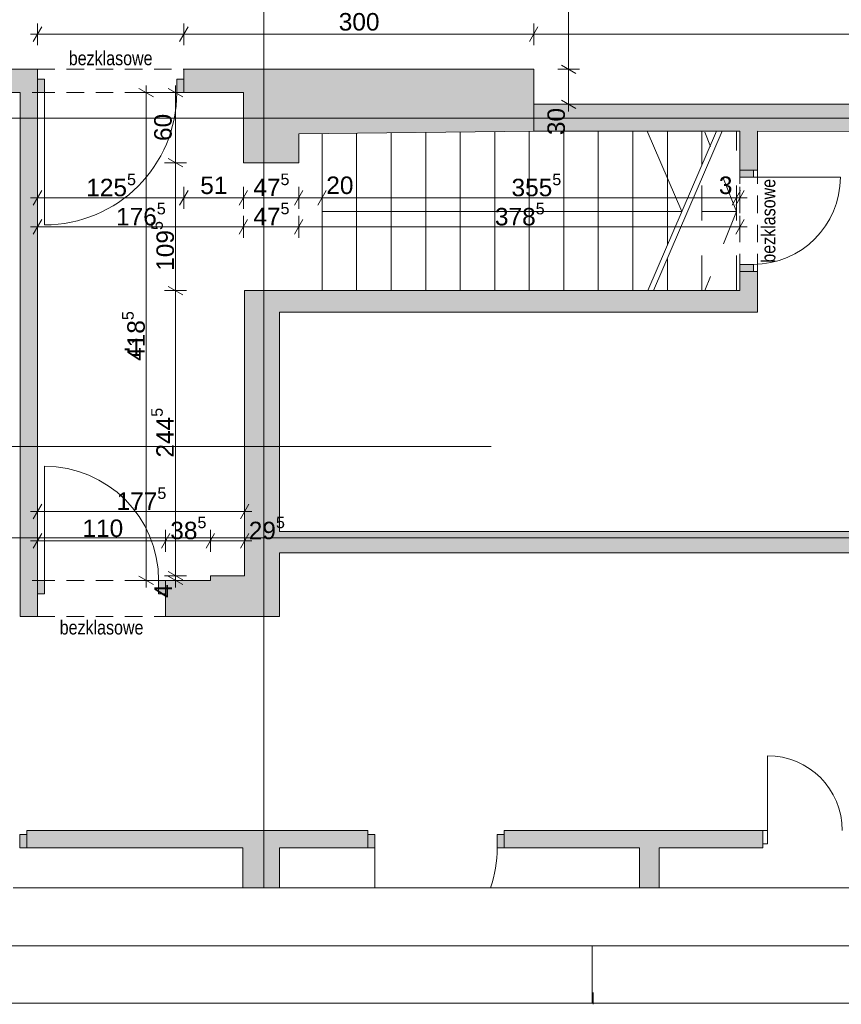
# Paper-space layout 'A-02 INWENTARYZACJA - PIĘTRO -1' of a CAD drawing. Header units: millimetres. Extents: x 0 to 594, y 0 to 350.
# Tile 8 of 10: x 365 to 435, y 0 to 84. Entities that reach past the tile are written whole.
import ezdxf
from ezdxf.xclip import XClip

# ---------------------------------------------------------------- set-up
doc = ezdxf.new("R2010")
doc.units = ezdxf.units.MM
doc.header["$MEASUREMENT"] = 0
doc.header["$XCLIPFRAME"] = 0
for name, pattern in [('ACAD_ISO03W100', [300, 120, -180]), ('DASHDOTX2', [1000, 500, -250, 0, -250]), ('HIDDEN', [6, 3, -3]), ('Przer. długie kreski', [2.5, 1.5, -1]), ('PRZERYWANA_DU_A', [550, 350.0000000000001, -199.9999999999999])]:
    doc.linetypes.add(name, pattern=pattern)
for name, color, linetype, lineweight in [('0_Nr_pióra__2', 8, 'Continuous', 13), ('A_Arkusz_Nr_pióra__1', 7, 'Continuous', 20), ('A_linie przekroju_Nr_pióra__1', 7, 'Continuous', 20), ('A_wymiary_Nr_pióra__1', 7, 'Continuous', 20), ('A_wymiary_Nr_pióra__2', 8, 'Continuous', 13), ('A_ściany_Nr_pióra__1', 7, 'Continuous', 20), ('Drzwi Archicad_Nr_pióra__1', 7, 'Continuous', 20)]:
    doc.layers.add(name, color=color, linetype=linetype, lineweight=lineweight)
for name, color, linetype, lineweight, true_color in [('0_Nr_pióra__4', 7, 'Continuous', 18, 0x4b4b4b), ('A_Arkusz_Nr_pióra__237', 7, 'Continuous', 5, 0x343434), ('A_osie_Nr_pióra__16', 7, 'Continuous', 5, 0x0f0f0f), ('A_ppoż_Nr_pióra__8', 7, 'Continuous', 13, 0x4c4c4c), ('A_schody_Nr_pióra__10', 7, 'Continuous', 13, 0x4b4b4b), ('A_schody_Nr_pióra__4', 7, 'Continuous', 18, 0x4b4b4b), ('A_ściany_Nr_pióra__10', 7, 'Continuous', 13, 0x4b4b4b)]:
    doc.layers.add(name, color=color, linetype=linetype, lineweight=lineweight, true_color=true_color)
for name, color, linetype in [('A_podrys', 7, 'Continuous'), ('A_ściany', 7, 'Continuous'), ('Drzwi Archicad', 7, 'Continuous')]:
    doc.layers.add(name, color=color, linetype=linetype)
doc.styles.add('STYL_AUTOMATYCZNY_1', font='arial.ttf')
doc.styles.add('STYL_AUTOMATYCZNY_2', font='ARIALN.TTF')
doc.styles.add('STYL_AUTOMATYCZNY_4', font='arial.ttf')

# ---------------------------------------------------------------- blocks, each defined once
blk = doc.blocks.new('Rysunek_3_3', base_point=(-1653.450124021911, -369.1745078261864))
at = {"layer": 'A_ściany', "linetype": 'Continuous', "lineweight": 0, "true_color": 0x000000}
for points in [[(364.924984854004, 80.0803253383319), (285.349774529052, 80.0803253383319), (285.349774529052, 78.08032635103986), (364.924984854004, 78.08032635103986)], [(364.9249849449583, 80.08032629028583), (364.9249849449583, 78.08032627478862), (366.4249848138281, 78.08032627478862), (366.4249848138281, 80.08032629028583)], [(378.9749849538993, 80.08032629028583), (378.9749849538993, 78.08032627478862), (384.0849849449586, 78.08032627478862), (384.0849849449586, 80.08032629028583)], [(384.0849849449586, 72.06032627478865), (388.8349849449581, 72.06032627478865), (388.8349849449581, 80.08032627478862), (384.0849849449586, 80.08032627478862)], [(388.8349849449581, 74.53032627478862), (408.9849849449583, 74.78032627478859), (408.9849849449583, 80.08032627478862), (388.8349849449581, 80.08032627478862)], [(366.4249849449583, 36.25032627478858), (366.4249849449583, 78.08032627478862), (364.9249849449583, 78.08032627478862), (364.9249849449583, 33.15032627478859)], [(408.9849849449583, 74.7803262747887), (451.6149849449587, 74.73441845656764), (451.6149849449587, 77.08032627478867), (408.9849849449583, 77.08032627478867)], [(428.1749849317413, 74.75966083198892), (426.6749849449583, 74.7612760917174), (426.6749849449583, 71.42032627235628), (428.1749849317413, 71.42032627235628)], [(426.6749849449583, 62.75032624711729), (426.6749849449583, 61.10032630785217), (428.1749849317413, 59.26032627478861), (428.1749849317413, 62.75032624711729)], [(384.1849849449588, 59.26032627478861), (428.1749849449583, 59.26032627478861), (426.6749849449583, 61.10032627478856), (384.1849849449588, 61.10032627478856)], [(387.1849849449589, 59.26032627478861), (384.1849849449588, 59.26032627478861), (384.1849849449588, 40.44827140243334), (387.1849849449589, 40.44827140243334)], [(384.1849849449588, 38.60827140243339), (455.6049849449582, 38.60827140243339), (457.1049849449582, 40.44827140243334), (384.1849849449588, 40.44827140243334)], [(387.1849849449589, 38.60827140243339), (384.1849849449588, 38.60827140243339), (384.1849849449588, 36.65032627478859), (387.1849849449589, 33.15032627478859)], [(384.1849849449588, 36.65032627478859), (381.2549849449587, 36.65032627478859), (381.2549849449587, 33.15032627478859), (387.1849849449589, 33.15032627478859)], [(366.4249849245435, 36.25032621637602), (364.9249849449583, 33.15032627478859), (366.4249849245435, 33.15032627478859)], [(381.2549849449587, 36.25032621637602), (377.4149850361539, 36.25032621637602), (377.4149850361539, 33.15032627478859), (381.2549849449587, 33.15032627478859)], [(365.496984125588, 13.31032627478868), (394.7469849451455, 13.31032627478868), (394.7469849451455, 14.81032660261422), (365.496984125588, 14.81032660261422)], [(406.4469849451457, 13.31032627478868), (428.6469849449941, 13.31032627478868), (428.6469849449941, 14.81032627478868), (406.4469849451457, 14.81032627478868)], [(384.0469845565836, 9.900325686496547), (387.1869839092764, 9.900325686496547), (387.1869839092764, 13.31032734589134), (384.0469845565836, 13.31032734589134)], [(418.0469837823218, 9.900327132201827), (419.7469845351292, 9.900327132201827), (419.7469845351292, 13.31032697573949), (418.0469837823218, 13.31032697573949)]]:
    blk.add_hatch(color=18, dxfattribs=at).paths.add_polyline_path(points)
at = {"layer": 'Drzwi Archicad', "linetype": 'Continuous', "lineweight": 0, "true_color": 0xfdfdfd}
for points in [[(366.4249849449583, 78.08032627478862), (367.0249849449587, 78.08032627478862), (367.0249849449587, 79.2303262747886), (366.4249849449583, 79.2303262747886)], [(378.9749849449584, 79.2303262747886), (378.3749849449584, 79.2303262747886), (378.3749849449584, 78.08032627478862), (378.9749849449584, 78.08032627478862)], [(427.8249849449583, 71.42032627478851), (426.6749849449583, 71.42032627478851), (426.6749849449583, 70.82032627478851), (427.8249849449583, 70.82032627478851)], [(426.6749849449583, 62.75032627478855), (427.8249849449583, 62.75032627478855), (427.8249849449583, 63.35032627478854), (426.6749849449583, 63.35032627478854)], [(366.4249849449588, 36.25032627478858), (366.4249849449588, 35.10032627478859), (367.0249849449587, 35.10032627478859), (367.0249849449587, 36.25032627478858)], [(377.4149849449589, 35.10032627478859), (377.4149849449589, 36.25032627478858), (376.8149849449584, 36.25032627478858), (376.8149849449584, 35.10032627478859)], [(365.4969849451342, 14.46032627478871), (364.8969849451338, 14.46032627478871), (364.8969849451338, 13.31032627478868), (365.4969849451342, 13.31032627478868)], [(394.7469849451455, 13.31032627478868), (395.3469849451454, 13.31032627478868), (395.3469849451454, 14.46032627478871), (394.7469849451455, 14.46032627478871)], [(406.4469849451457, 14.46032627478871), (405.8469849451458, 14.46032627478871), (405.8469849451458, 13.31032627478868), (406.4469849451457, 13.31032627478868)]]:
    blk.add_hatch(color=7, dxfattribs=at).paths.add_polyline_path(points)
at = {"layer": '0_Nr_pióra__2', "color": 8, "linetype": 'PRZERYWANA_DU_A', "lineweight": 13, "flags": 128}
blk.add_lwpolyline([(364.349774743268, 9.90032627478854), (467.4149849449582, 9.90032627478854)], dxfattribs=at)
at = {"layer": 'A_linie przekroju_Nr_pióra__1', "color": 7, "linetype": 'ACAD_ISO03W100', "lineweight": 20}
blk.add_line((285.3497721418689, 47.73303064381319), (457.9594909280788, 47.73303064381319), dxfattribs=at)
at = {"layer": 'A_osie_Nr_pióra__16', "color": 250, "linetype": 'DASHDOTX2', "lineweight": 5, "true_color": 0x0f0f0f}
for p, q in [((385.8469857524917, 159.3583008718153), (385.8469857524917, 9.900326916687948)), ((460.1639061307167, 75.90032375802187), (285.3497726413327, 75.90032375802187)), ((460.1639061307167, 39.90032982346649), (285.3497726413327, 39.90032982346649))]:
    blk.add_line(p, q, dxfattribs=at)
at = {"layer": 'A_schody_Nr_pióra__10', "color": 251, "linetype": 'HIDDEN', "lineweight": 13, "true_color": 0x4b4b4b}
for p, q in [((426.3749846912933, 67.88706938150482), (423.6602879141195, 74.67381132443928)), ((426.3749846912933, 61.10032743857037), (426.3749846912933, 74.76159959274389)), ((423.4132958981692, 61.10032743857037), (423.4132958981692, 70.70695090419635)), ((426.3749846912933, 67.88706938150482), (422.1985886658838, 67.88706938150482)), ((426.3749846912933, 67.88706938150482), (423.6602879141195, 61.10032743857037)), ((420.4516039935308, 61.10032743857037), (420.4516039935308, 63.83153391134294))]:
    blk.add_line(p, q, dxfattribs=at)
at = {"layer": 'A_schody_Nr_pióra__4', "color": 251, "linetype": 'Continuous', "lineweight": 18, "true_color": 0x4b4b4b}
for p, q in [((390.8347067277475, 61.10032743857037), (390.8347067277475, 74.55513816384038)), ((393.7963955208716, 61.10032743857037), (393.7963955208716, 74.59188203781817)), ((396.7580843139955, 61.10032743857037), (396.7580843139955, 74.62862902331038)), ((399.719776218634, 61.10032743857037), (399.719776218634, 74.66537289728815)), ((402.681465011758, 61.10032743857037), (402.681465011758, 74.70211988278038)), ((405.6431538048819, 61.10032743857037), (405.6431538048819, 74.73886375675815)), ((408.6048457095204, 61.10032743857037), (408.6048457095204, 74.77561074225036)), ((411.5665345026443, 61.10032743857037), (411.5665345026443, 74.77754610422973)), ((414.5282264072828, 61.10032743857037), (414.5282264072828, 74.77435680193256)), ((417.4899152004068, 61.10032743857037), (417.4899152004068, 74.77116749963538)), ((421.6934436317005, 67.87512738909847), (418.7234408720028, 74.7698388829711)), ((418.7750951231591, 61.10032743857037), (424.6606927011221, 74.7634447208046)), ((419.2750968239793, 61.10032743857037), (425.1604579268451, 74.76290642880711)), ((420.4516039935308, 64.99225947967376), (420.4516039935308, 74.76797819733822)), ((423.4132958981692, 71.86767647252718), (423.4132958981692, 74.76478889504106)), ((390.8347067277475, 67.87512738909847), (421.6934436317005, 67.87512738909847))]:
    blk.add_line(p, q, dxfattribs=at)
at = {"layer": 'A_wymiary_Nr_pióra__1', "color": 7, "linetype": 'Continuous', "lineweight": 20}
for p, q in [((366.785827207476, 83.70532735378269), (366.0641425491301, 82.45532621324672)), ((379.3358282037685, 83.70532735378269), (378.6141404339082, 82.45532621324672)), ((409.3458279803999, 83.70532735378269), (408.6241402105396, 82.45532621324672)), ((411.3599859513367, 80.4411713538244), (412.6099839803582, 79.71948358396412)), ((376.3799859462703, 77.71948300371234), (375.1299848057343, 78.44117077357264)), ((378.8799851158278, 77.71948300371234), (377.6299839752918, 78.44117077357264)), ((411.3599859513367, 77.44117048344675), (412.6099839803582, 76.71948271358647)), ((377.6299839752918, 72.42117132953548), (378.8799851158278, 71.6994835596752)), ((366.785827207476, 69.68532558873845), (366.0641425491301, 68.43532755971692)), ((379.3358282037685, 69.68532558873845), (378.6141404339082, 68.43532755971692)), ((384.4458279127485, 69.68532558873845), (383.7241401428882, 68.43532755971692)), ((389.1958285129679, 69.68532558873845), (388.4741407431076, 68.43532755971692)), ((391.1955490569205, 69.68532558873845), (390.4738612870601, 68.43532755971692)), ((426.0141423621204, 68.43532755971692), (426.7358301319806, 69.68532558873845)), ((427.0358299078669, 69.68532558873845), (426.3141421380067, 68.43532755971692)), ((366.785827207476, 67.18532641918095), (366.0641425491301, 65.935325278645)), ((384.4458279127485, 67.18532641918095), (383.7241401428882, 65.935325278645)), ((389.1958285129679, 67.18532641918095), (388.4741407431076, 65.935325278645)), ((426.3141421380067, 65.935325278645), (427.0358299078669, 67.18532641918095)), ((377.6299839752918, 61.46116976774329), (378.8799851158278, 60.739481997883)), ((366.785827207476, 42.77532764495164), (366.0641425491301, 41.52532650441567)), ((383.8241411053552, 41.52532650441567), (384.5458288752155, 42.77532764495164)), ((366.785827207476, 40.2753253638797), (366.0641425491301, 39.02532733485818)), ((377.7758299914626, 40.2753253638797), (377.0541422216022, 39.02532733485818)), ((381.6158277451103, 40.2753253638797), (380.8941399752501, 39.02532733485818)), ((383.8241411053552, 39.02532733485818), (384.5458288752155, 40.2753253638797)), ((375.1299848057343, 36.61116862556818), (376.3799859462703, 35.88948396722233)), ((377.6299839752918, 37.01116936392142), (378.8799851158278, 36.28948159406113)), ((377.6299839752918, 36.61116862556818), (378.8799851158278, 35.88948396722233))]:
    blk.add_line(p, q, dxfattribs=at)
at = {"layer": 'A_wymiary_Nr_pióra__2', "color": 8, "linetype": 'Continuous', "lineweight": 13}
for p, q in [((411.9849834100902, 80.08032591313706), (411.9849834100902, 99.91032478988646)), ((366.424984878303, 82.14282748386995), (366.424984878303, 84.01782608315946)), ((378.9749858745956, 82.14282748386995), (378.9749858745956, 84.01782608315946)), ((408.984985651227, 82.14282748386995), (408.984985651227, 84.01782608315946)), ((365.8137340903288, 83.0803267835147), (366.424984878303, 83.0803267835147)), ((366.424984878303, 83.0803267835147), (378.9749858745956, 83.0803267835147)), ((378.9749858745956, 83.0803267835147), (408.984985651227, 83.0803267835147)), ((408.984985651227, 83.0803267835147), (451.6149861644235, 83.0803267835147)), ((412.9224858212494, 80.08032591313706), (411.0474841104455, 80.08032591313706)), ((411.9849834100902, 77.08032504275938), (411.9849834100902, 80.08032591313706)), ((375.7549853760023, 78.08032533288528), (375.7549853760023, 78.69157612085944)), ((378.2549845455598, 78.08032533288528), (378.2549845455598, 78.69157612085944)), ((376.6924846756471, 78.08032533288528), (374.8174860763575, 78.08032533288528)), ((375.7549853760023, 36.25032629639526), (375.7549853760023, 78.08032533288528)), ((379.1924838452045, 78.08032533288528), (377.317485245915, 78.08032533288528)), ((378.2549845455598, 72.06032588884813), (378.2549845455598, 78.08032533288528)), ((412.9224858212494, 77.08032504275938), (411.0474841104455, 77.08032504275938)), ((411.9849834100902, 76.46907736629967), (411.9849834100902, 77.08032504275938)), ((379.1924838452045, 72.06032588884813), (377.317485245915, 72.06032588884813)), ((378.2549845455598, 61.10032743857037), (378.2549845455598, 72.06032588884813)), ((366.424984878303, 68.12282571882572), (366.424984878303, 69.99782742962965)), ((378.9749858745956, 68.12282571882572), (378.9749858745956, 69.99782742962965)), ((384.0849855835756, 68.12282571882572), (384.0849855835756, 69.99782742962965)), ((388.834986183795, 68.12282571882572), (388.834986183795, 69.99782742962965)), ((390.8347067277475, 68.12282571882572), (390.8347067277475, 69.99782742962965)), ((426.3749846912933, 68.12282571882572), (426.3749846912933, 69.99782742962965)), ((426.6749844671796, 68.12282571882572), (426.6749844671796, 69.99782742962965)), ((365.8137340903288, 69.06032501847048), (366.424984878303, 69.06032501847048)), ((366.424984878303, 69.06032501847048), (378.9749858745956, 69.06032501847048)), ((378.9749858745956, 69.06032501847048), (384.0849855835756, 69.06032501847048)), ((384.0849855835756, 69.06032501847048), (388.834986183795, 69.06032501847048)), ((388.834986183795, 69.06032501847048), (390.8347067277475, 69.06032501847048)), ((390.8347067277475, 69.06032501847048), (426.3749846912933, 69.06032501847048)), ((426.3749846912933, 69.06032501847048), (426.6749844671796, 69.06032501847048)), ((426.6749844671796, 69.06032501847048), (427.2862352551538, 69.06032501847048)), ((366.424984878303, 65.62282654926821), (366.424984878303, 67.49782514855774)), ((384.0849855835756, 65.62282654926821), (384.0849855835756, 67.49782514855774)), ((388.834986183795, 65.62282654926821), (388.834986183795, 67.49782514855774)), ((426.6749844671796, 65.62282654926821), (426.6749844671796, 67.49782514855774)), ((365.8137340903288, 66.56032584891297), (366.424984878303, 66.56032584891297)), ((366.424984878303, 66.56032584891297), (384.0849855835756, 66.56032584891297)), ((384.0849855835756, 66.56032584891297), (388.834986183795, 66.56032584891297)), ((388.834986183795, 66.56032584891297), (426.6749844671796, 66.56032584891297)), ((426.6749844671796, 66.56032584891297), (427.2862352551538, 66.56032584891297)), ((379.1924838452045, 61.10032743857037), (377.317485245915, 61.10032743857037)), ((378.2549845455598, 36.6503270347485), (378.2549845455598, 61.10032743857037)), ((366.424984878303, 41.2128277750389), (366.424984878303, 43.08782637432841)), ((384.1849834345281, 41.2128277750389), (384.1849834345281, 43.08782637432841)), ((365.8137340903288, 42.15032707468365), (366.424984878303, 42.15032707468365)), ((366.424984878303, 42.15032707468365), (384.1849834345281, 42.15032707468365)), ((384.1849834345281, 42.15032707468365), (384.7962342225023, 42.15032707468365)), ((366.424984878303, 38.71282549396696), (366.424984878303, 40.58782720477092)), ((377.4149845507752, 38.71282549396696), (377.4149845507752, 40.58782720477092)), ((381.2549854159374, 38.71282549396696), (381.2549854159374, 40.58782720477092)), ((384.1849834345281, 38.71282549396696), (384.1849834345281, 40.58782720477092)), ((365.8137340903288, 39.65032479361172), (366.424984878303, 39.65032479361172)), ((366.424984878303, 39.65032479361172), (377.4149845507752, 39.65032479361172)), ((377.4149845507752, 39.65032479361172), (381.2549854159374, 39.65032479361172)), ((381.2549854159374, 39.65032479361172), (384.1849834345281, 39.65032479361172)), ((384.1849834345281, 39.65032479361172), (384.7962342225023, 39.65032479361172)), ((379.1924838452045, 36.6503270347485), (377.317485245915, 36.6503270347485)), ((378.2549845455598, 36.25032629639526), (378.2549845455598, 36.6503270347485)), ((376.6924846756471, 36.25032629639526), (374.8174860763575, 36.25032629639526)), ((375.7549853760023, 35.6390755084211), (375.7549853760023, 36.25032629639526)), ((379.1924838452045, 36.25032629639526), (377.317485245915, 36.25032629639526)), ((378.2549845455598, 35.6390755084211), (378.2549845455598, 36.25032629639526))]:
    blk.add_line(p, q, dxfattribs=at)
at = {"layer": 'A_ściany_Nr_pióra__1', "color": 7, "linetype": 'Continuous', "lineweight": 20}
for p, q in [((366.424984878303, 80.08032591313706), (366.0549853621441, 80.08032591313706)), ((366.424984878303, 79.23032551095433), (366.424984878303, 80.08032591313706)), ((378.9749858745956, 80.08032591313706), (379.3449853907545, 80.08032591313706)), ((378.9749858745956, 79.23032551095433), (378.9749858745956, 80.08032591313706)), ((366.424984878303, 78.08032533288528), (366.424984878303, 79.23032551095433)), ((378.9749858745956, 78.08032533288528), (378.9749858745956, 79.23032551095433)), ((366.424984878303, 78.08032533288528), (365.9549843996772, 78.08032533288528)), ((378.9749858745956, 78.08032533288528), (379.4449863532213, 78.08032533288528)), ((426.6749844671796, 71.42032781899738), (426.6749844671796, 71.89032518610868)), ((428.1749864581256, 71.42032781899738), (428.1749864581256, 71.7903273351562)), ((426.6749844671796, 71.42032781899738), (427.8249846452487, 71.42032781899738)), ((427.8249846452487, 71.42032781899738), (428.1749864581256, 71.42032781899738)), ((426.6749844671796, 62.75032620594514), (426.6749844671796, 62.28032572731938)), ((426.6749844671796, 62.75032620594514), (427.8249846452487, 62.75032620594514)), ((427.8249846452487, 62.75032620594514), (428.1749864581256, 62.75032620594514)), ((428.1749864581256, 62.75032620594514), (428.1749864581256, 62.3803266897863)), ((366.424984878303, 36.25032629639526), (365.9549843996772, 36.25032629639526)), ((366.424984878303, 36.25032629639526), (366.424984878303, 35.10032611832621)), ((377.4149845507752, 36.25032629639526), (377.8849850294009, 36.25032629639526)), ((377.4149845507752, 36.25032629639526), (377.4149845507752, 35.10032611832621)), ((366.424984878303, 35.10032611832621), (366.424984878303, 33.15032757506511)), ((377.4149845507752, 35.10032611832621), (377.4149845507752, 33.15032757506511)), ((366.424984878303, 33.15032757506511), (366.0549853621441, 33.15032757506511)), ((377.4149845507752, 33.15032757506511), (377.784984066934, 33.15032757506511)), ((365.4969850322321, 14.81032717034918), (365.866984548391, 14.81032717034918)), ((365.4969850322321, 14.46032535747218), (365.4969850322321, 14.81032717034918)), ((365.4969850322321, 13.31032517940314), (365.4969850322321, 14.46032535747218)), ((394.7469849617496, 14.81032717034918), (394.3769854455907, 14.81032717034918)), ((394.7469849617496, 14.46032535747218), (394.7469849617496, 14.81032717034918)), ((394.7469849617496, 13.31032517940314), (394.7469849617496, 14.46032535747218)), ((406.4469855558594, 14.81032717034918), (406.8169850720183, 14.81032717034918)), ((406.4469855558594, 14.46032535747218), (406.4469855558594, 14.81032717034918)), ((406.4469855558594, 13.31032517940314), (406.4469855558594, 14.46032535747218)), ((428.6469845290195, 14.81032717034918), (428.2769850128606, 14.81032717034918)), ((428.6469845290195, 14.81032717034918), (428.6469845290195, 13.66032699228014)), ((428.6469845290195, 13.66032699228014), (428.6469845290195, 13.31032517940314)), ((365.4969850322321, 13.31032517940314), (365.9669855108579, 13.31032517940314)), ((394.7469849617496, 13.31032517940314), (394.2769844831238, 13.31032517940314)), ((406.4469855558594, 13.31032517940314), (406.9169860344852, 13.31032517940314)), ((428.6469845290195, 13.31032517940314), (428.2769850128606, 13.31032517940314))]:
    blk.add_line(p, q, dxfattribs=at)
at = {"layer": 'A_ściany_Nr_pióra__1', "color": 7, "linetype": 'Continuous', "lineweight": 20, "flags": 128}
for points in [[(364.9249849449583, 80.08032627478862), (323.3414057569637, 80.08032627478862)], [(366.4249848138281, 80.08032627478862), (364.9249849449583, 80.08032627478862)], [(384.0849849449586, 80.08032627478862), (378.9749849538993, 80.08032627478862)], [(388.8349849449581, 80.08032627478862), (384.0849849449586, 80.08032627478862)], [(408.9849849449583, 80.08032627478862), (388.8349849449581, 80.08032627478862)], [(408.9849849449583, 74.78032627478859), (408.9849849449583, 80.08032627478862)], [(285.3497747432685, 78.08032627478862), (364.9249849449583, 78.08032627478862)], [(364.9249849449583, 78.08032627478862), (364.9249849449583, 33.15032627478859)], [(366.4249849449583, 36.25032627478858), (366.4249849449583, 78.08032627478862)], [(378.9749849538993, 78.08032627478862), (384.0849849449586, 78.08032627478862)], [(384.0849849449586, 78.08032627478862), (384.0849849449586, 72.06032627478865)], [(451.6149849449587, 77.08032627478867), (408.9849849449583, 77.08032627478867)], [(408.9849849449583, 77.08032627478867), (408.9849849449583, 74.7803262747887)], [(388.8349849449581, 74.53032627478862), (408.9849849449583, 74.78032627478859)], [(388.8349849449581, 72.06032627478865), (388.8349849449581, 74.53032627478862)], [(408.9849849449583, 74.7803262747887), (426.6749849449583, 74.76127609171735)], [(426.6749849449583, 74.7612760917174), (426.6749849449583, 71.42032634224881)], [(428.1749849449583, 71.42032636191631), (428.1749849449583, 74.75966075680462)], [(428.1749849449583, 74.75966075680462), (451.6149849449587, 74.73441845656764)], [(384.0849849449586, 72.06032627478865), (388.8349849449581, 72.06032627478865)], [(426.6749849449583, 62.75032635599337), (426.6749849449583, 61.10032627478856)], [(428.1749849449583, 59.26032627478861), (428.1749849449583, 62.75032631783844)], [(426.6749849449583, 61.10032627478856), (384.1849849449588, 61.10032627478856)], [(384.1849849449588, 61.10032627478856), (384.1849849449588, 59.26032627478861)], [(384.1849849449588, 59.26032627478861), (384.1849849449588, 40.44827140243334)], [(387.1849849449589, 59.26032627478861), (428.1749849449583, 59.26032627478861)], [(387.1849849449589, 40.44827140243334), (387.1849849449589, 59.26032627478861)], [(384.1849849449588, 40.44827140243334), (384.1849849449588, 38.60827140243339)], [(451.6149849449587, 40.44827140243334), (387.1849849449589, 40.44827140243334)], [(384.1849849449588, 38.60827140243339), (384.1849849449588, 36.65032627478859)], [(387.1849849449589, 33.15032627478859), (387.1849849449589, 38.60827140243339)], [(387.1849849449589, 38.60827140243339), (455.6049849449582, 38.60827140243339)], [(384.1849849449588, 36.65032627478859), (381.2549849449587, 36.65032627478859)], [(381.2549849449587, 36.65032627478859), (381.2549849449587, 36.25032627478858)], [(381.2549849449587, 36.25032627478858), (377.4149848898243, 36.25032627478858)], [(364.9249849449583, 33.15032627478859), (366.4249849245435, 33.15032627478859)], [(377.4149850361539, 33.15032627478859), (381.2549849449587, 33.15032627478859)], [(381.2549849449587, 33.15032627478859), (387.1849849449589, 33.15032627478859)], [(394.7469849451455, 14.81032627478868), (365.4969849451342, 14.81032627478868)], [(428.6469849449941, 14.81032627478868), (406.4469849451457, 14.81032627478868)], [(365.4969849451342, 13.31032627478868), (384.046984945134, 13.31032627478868)], [(384.046984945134, 13.31032627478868), (384.046984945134, 9.90032627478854)], [(387.1869849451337, 13.31032627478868), (394.7469849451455, 13.31032627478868)], [(387.1869849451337, 9.90032627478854), (387.1869849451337, 13.31032627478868)], [(406.4469849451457, 13.31032627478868), (418.0469849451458, 13.31032627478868)], [(418.0469849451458, 13.31032627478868), (418.0469849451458, 9.90032627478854)], [(419.7469849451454, 13.31032627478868), (428.6469849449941, 13.31032627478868)], [(419.7469849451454, 9.90032627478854), (419.7469849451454, 13.31032627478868)]]:
    blk.add_lwpolyline(points, dxfattribs=at)
at = {"layer": 'A_ściany_Nr_pióra__10', "color": 251, "linetype": 'Przer. długie kreski', "lineweight": 13, "true_color": 0x4b4b4b}
for p, q in [((366.424984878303, 80.08032591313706), (378.9749858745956, 80.08032591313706)), ((366.424984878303, 78.08032533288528), (378.9749858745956, 78.08032533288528)), ((426.6749844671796, 62.75032620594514), (426.6749844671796, 71.42032781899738)), ((428.1749864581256, 62.75032620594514), (428.1749864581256, 71.42032781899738)), ((366.424984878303, 36.25032629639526), (377.4149845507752, 36.25032629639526)), ((366.424984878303, 33.15032757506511), (377.4149845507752, 33.15032757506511))]:
    blk.add_line(p, q, dxfattribs=at)
at = {"layer": 'Drzwi Archicad_Nr_pióra__1', "color": 7, "linetype": 'Continuous', "lineweight": 20}
for p, q in [((366.424984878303, 80.08032591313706), (366.0549853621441, 80.08032591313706)), ((366.424984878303, 80.08032591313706), (366.0549853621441, 80.08032591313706)), ((366.424984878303, 79.23032551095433), (366.424984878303, 80.08032591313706)), ((366.424984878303, 79.23032551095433), (366.424984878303, 80.08032591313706)), ((378.9749858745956, 79.23032551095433), (378.9749858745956, 80.08032591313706)), ((378.9749858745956, 79.23032551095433), (378.9749858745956, 80.08032591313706)), ((378.9749858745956, 80.08032591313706), (379.3449853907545, 80.08032591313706)), ((378.9749858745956, 80.08032591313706), (379.3449853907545, 80.08032591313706)), ((367.0249844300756, 79.23032551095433), (366.424984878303, 79.23032551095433)), ((366.424984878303, 79.23032551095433), (366.424984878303, 78.08032533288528)), ((366.424984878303, 78.08032533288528), (366.424984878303, 79.23032551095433)), ((366.424984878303, 78.08032533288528), (366.424984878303, 79.23032551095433)), ((367.0249844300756, 78.08032533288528), (367.0249844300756, 79.23032551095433)), ((378.9749858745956, 79.23032551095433), (378.374986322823, 79.23032551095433)), ((378.374986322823, 79.23032551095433), (378.374986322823, 78.08032533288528)), ((378.9749858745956, 78.08032533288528), (378.9749858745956, 79.23032551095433)), ((378.9749858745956, 78.08032533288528), (378.9749858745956, 79.23032551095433)), ((378.9749858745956, 78.08032533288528), (378.9749858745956, 79.23032551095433)), ((366.424984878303, 78.08032533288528), (365.9549843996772, 78.08032533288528)), ((366.424984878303, 78.08032533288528), (365.9549843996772, 78.08032533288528)), ((366.424984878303, 78.08032533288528), (367.0249844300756, 78.08032533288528)), ((367.0249844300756, 78.08032533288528), (367.0249844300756, 66.7303265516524)), ((378.374986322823, 78.08032533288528), (378.9749858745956, 78.08032533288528)), ((378.9749858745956, 78.08032533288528), (379.4449863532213, 78.08032533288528)), ((378.9749858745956, 78.08032533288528), (379.4449863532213, 78.08032533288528)), ((426.6749844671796, 71.42032781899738), (426.6749844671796, 71.89032518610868)), ((426.6749844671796, 71.42032781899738), (426.6749844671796, 71.89032518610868)), ((428.1749864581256, 71.42032781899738), (428.1749864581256, 71.7903273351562)), ((428.1749864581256, 71.42032781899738), (428.1749864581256, 71.7903273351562)), ((426.6749844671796, 70.8203251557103), (426.6749844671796, 71.42032781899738)), ((426.6749844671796, 71.42032781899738), (427.8249846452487, 71.42032781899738)), ((426.6749844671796, 71.42032781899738), (427.8249846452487, 71.42032781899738)), ((426.6749844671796, 71.42032781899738), (427.8249846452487, 71.42032781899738)), ((427.8249846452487, 71.42032781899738), (427.8249846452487, 70.8203251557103)), ((427.8249846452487, 71.42032781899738), (428.1749864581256, 71.42032781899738)), ((427.8249846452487, 71.42032781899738), (428.1749864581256, 71.42032781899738)), ((427.8249846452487, 70.8203251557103), (426.6749844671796, 70.8203251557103)), ((427.8249846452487, 70.8203251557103), (435.2949840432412, 70.8203251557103)), ((426.6749844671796, 62.75032620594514), (426.6749844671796, 63.35032575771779)), ((426.6749844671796, 63.35032575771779), (427.8249846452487, 63.35032575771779)), ((427.8249846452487, 63.35032575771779), (427.8249846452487, 62.75032620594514)), ((427.8249846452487, 62.75032620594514), (426.6749844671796, 62.75032620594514)), ((426.6749844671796, 62.75032620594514), (427.8249846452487, 62.75032620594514)), ((426.6749844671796, 62.75032620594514), (427.8249846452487, 62.75032620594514)), ((426.6749844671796, 62.75032620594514), (426.6749844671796, 62.28032572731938)), ((426.6749844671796, 62.75032620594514), (426.6749844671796, 62.28032572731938)), ((427.8249846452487, 62.75032620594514), (428.1749864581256, 62.75032620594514)), ((427.8249846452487, 62.75032620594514), (428.1749864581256, 62.75032620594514)), ((428.1749864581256, 62.75032620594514), (428.1749864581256, 62.3803266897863)), ((428.1749864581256, 62.75032620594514), (428.1749864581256, 62.3803266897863)), ((367.0249844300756, 36.25032629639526), (367.0249844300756, 46.04032686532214)), ((366.424984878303, 36.25032629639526), (365.9549843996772, 36.25032629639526)), ((366.424984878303, 36.25032629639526), (365.9549843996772, 36.25032629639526)), ((366.424984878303, 36.25032629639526), (367.0249844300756, 36.25032629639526)), ((366.424984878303, 35.10032611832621), (366.424984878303, 36.25032629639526)), ((366.424984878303, 36.25032629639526), (366.424984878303, 35.10032611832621)), ((366.424984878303, 36.25032629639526), (366.424984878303, 35.10032611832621)), ((367.0249844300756, 36.25032629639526), (367.0249844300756, 35.10032611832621)), ((376.8149849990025, 35.10032611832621), (376.8149849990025, 36.25032629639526)), ((376.8149849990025, 36.25032629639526), (377.4149845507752, 36.25032629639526)), ((377.4149845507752, 36.25032629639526), (377.4149845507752, 35.10032611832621)), ((377.4149845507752, 36.25032629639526), (377.4149845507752, 35.10032611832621)), ((377.4149845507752, 36.25032629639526), (377.4149845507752, 35.10032611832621)), ((377.4149845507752, 36.25032629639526), (377.8849850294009, 36.25032629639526)), ((377.4149845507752, 36.25032629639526), (377.8849850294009, 36.25032629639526)), ((367.0249844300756, 35.10032611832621), (366.424984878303, 35.10032611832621)), ((366.424984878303, 35.10032611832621), (366.424984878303, 33.15032757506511)), ((366.424984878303, 35.10032611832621), (366.424984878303, 33.15032757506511)), ((377.4149845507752, 35.10032611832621), (376.8149849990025, 35.10032611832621)), ((377.4149845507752, 35.10032611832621), (377.4149845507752, 33.15032757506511)), ((377.4149845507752, 35.10032611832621), (377.4149845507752, 33.15032757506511)), ((366.424984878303, 33.15032757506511), (366.0549853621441, 33.15032757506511)), ((366.424984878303, 33.15032757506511), (366.0549853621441, 33.15032757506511)), ((377.4149845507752, 33.15032757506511), (377.784984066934, 33.15032757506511)), ((377.4149845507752, 33.15032757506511), (377.784984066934, 33.15032757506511)), ((429.0469852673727, 14.81032717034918), (429.0469852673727, 21.2103265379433)), ((365.4969850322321, 14.46032535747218), (364.8969854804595, 14.46032535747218)), ((364.8969854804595, 14.46032535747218), (364.8969854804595, 13.31032517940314)), ((365.4969850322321, 14.46032535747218), (365.4969850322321, 14.81032717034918)), ((365.4969850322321, 14.46032535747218), (365.4969850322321, 14.81032717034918)), ((365.4969850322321, 14.81032717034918), (365.866984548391, 14.81032717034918)), ((365.4969850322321, 14.81032717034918), (365.866984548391, 14.81032717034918)), ((365.4969850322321, 13.31032517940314), (365.4969850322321, 14.46032535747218)), ((365.4969850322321, 13.31032517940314), (365.4969850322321, 14.46032535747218)), ((365.4969850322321, 13.31032517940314), (365.4969850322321, 14.46032535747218)), ((394.7469849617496, 14.81032717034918), (394.3769854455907, 14.81032717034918)), ((394.7469849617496, 14.81032717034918), (394.3769854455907, 14.81032717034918)), ((394.7469849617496, 14.46032535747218), (394.7469849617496, 14.81032717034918)), ((394.7469849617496, 14.46032535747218), (394.7469849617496, 14.81032717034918)), ((395.3469845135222, 14.46032535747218), (394.7469849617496, 14.46032535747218)), ((394.7469849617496, 14.46032535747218), (394.7469849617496, 13.31032517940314)), ((394.7469849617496, 13.31032517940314), (394.7469849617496, 14.46032535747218)), ((394.7469849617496, 13.31032517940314), (394.7469849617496, 14.46032535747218)), ((395.3469845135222, 13.31032517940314), (395.3469845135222, 14.46032535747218)), ((406.4469855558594, 14.46032535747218), (405.8469860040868, 14.46032535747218)), ((405.8469860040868, 14.46032535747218), (405.8469860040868, 13.31032517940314)), ((406.4469855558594, 14.46032535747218), (406.4469855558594, 14.81032717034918)), ((406.4469855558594, 14.46032535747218), (406.4469855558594, 14.81032717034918)), ((406.4469855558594, 14.81032717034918), (406.8169850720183, 14.81032717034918)), ((406.4469855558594, 14.81032717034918), (406.8169850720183, 14.81032717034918)), ((406.4469855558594, 13.31032517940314), (406.4469855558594, 14.46032535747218)), ((406.4469855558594, 13.31032517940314), (406.4469855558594, 14.46032535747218)), ((406.4469855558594, 13.31032517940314), (406.4469855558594, 14.46032535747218)), ((428.6469845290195, 14.81032717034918), (428.2769850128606, 14.81032717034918)), ((428.6469845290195, 14.81032717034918), (428.2769850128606, 14.81032717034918)), ((428.6469845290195, 14.81032717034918), (429.0469852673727, 14.81032717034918)), ((428.6469845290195, 13.66032699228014), (428.6469845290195, 14.81032717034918)), ((428.6469845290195, 14.81032717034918), (428.6469845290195, 13.66032699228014)), ((428.6469845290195, 14.81032717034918), (428.6469845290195, 13.66032699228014)), ((429.0469852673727, 14.81032717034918), (429.0469852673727, 13.66032699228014)), ((429.0469852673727, 13.66032699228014), (428.6469845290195, 13.66032699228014)), ((428.6469845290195, 13.66032699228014), (428.6469845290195, 13.31032517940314)), ((428.6469845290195, 13.66032699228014), (428.6469845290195, 13.31032517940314)), ((364.8969854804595, 13.31032517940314), (365.4969850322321, 13.31032517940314)), ((365.4969850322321, 13.31032517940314), (365.9669855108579, 13.31032517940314)), ((365.4969850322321, 13.31032517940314), (365.9669855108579, 13.31032517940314)), ((394.7469849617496, 13.31032517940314), (394.2769844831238, 13.31032517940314)), ((394.7469849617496, 13.31032517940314), (394.2769844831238, 13.31032517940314)), ((394.7469849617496, 13.31032517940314), (395.3469845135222, 13.31032517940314)), ((395.3469847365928, 13.31032522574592), (395.3469847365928, 9.90032787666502)), ((405.8469860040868, 13.31032517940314), (406.4469855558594, 13.31032517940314)), ((406.4469855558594, 13.31032517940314), (406.9169860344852, 13.31032517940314)), ((406.4469855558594, 13.31032517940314), (406.9169860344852, 13.31032517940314)), ((428.6469845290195, 13.31032517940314), (428.2769850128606, 13.31032517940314)), ((428.6469845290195, 13.31032517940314), (428.2769850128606, 13.31032517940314))]:
    blk.add_line(p, q, dxfattribs=at)
for centre, radius, start, end in [((367.0249849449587, 78.08032627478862), 11.34999999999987, 270, 0), ((427.8249849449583, 70.82032627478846), 7.469999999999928, 270, 0), ((367.0249849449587, 36.25032627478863), 9.789999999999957, 0, 90), ((429.0469849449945, 14.81032627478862), 6.400000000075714, 0, 90), ((395.3469849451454, 13.31032627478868), 10.50000000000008, 341.0488493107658, 0)]:
    blk.add_arc(centre, radius, start, end, dxfattribs=at)
at = {"layer": '0_Nr_pióra__4', "color": 251, "linetype": 'Continuous', "lineweight": 18, "true_color": 0x4b4b4b, "insert": (374.588430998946, 56.23846248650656), "char_height": 1.5, "attachment_point": 5, "style": 'STYL_AUTOMATYCZNY_2'}
blk.add_mtext('\\A1;{\\pqc;\\fArial Narrow|b0|i0|c238|p0;\\W1.000000;-1}', dxfattribs=at)
at = {"layer": 'A_ppoż_Nr_pióra__8', "color": 251, "linetype": 'Continuous', "lineweight": 13, "true_color": 0x4c4c4c, "char_height": 1.2, "attachment_point": 5, "style": 'STYL_AUTOMATYCZNY_2'}
for insert in [(372.6999849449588, 81.01957327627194), (371.9199849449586, 32.20385635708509)]:
    blk.add_mtext('\\A1;{\\pqc;\\fArial Narrow|b0|i0|c238|p0;\\W1.000000;bezklasowe}', dxfattribs=dict(at, insert=insert))
at = {"layer": 'A_ppoż_Nr_pióra__8', "color": 251, "linetype": 'Continuous', "lineweight": 13, "true_color": 0x4c4c4c, "insert": (429.1214548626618, 67.08532627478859), "char_height": 1.2, "attachment_point": 5, "rotation": 90, "style": 'STYL_AUTOMATYCZNY_2'}
blk.add_mtext('\\A1;{\\pqc;\\fArial Narrow|b0|i0|c238|p0;\\W1.000000;bezklasowe}', dxfattribs=at)
at = {"layer": 'A_wymiary_Nr_pióra__1', "color": 7, "linetype": 'Continuous', "lineweight": 20, "char_height": 1.5, "attachment_point": 7, "style": 'STYL_AUTOMATYCZNY_4'}
for s, insert, width in [('\\A1;{\\pql;\\fArial|b0|i0|c238|p0;\\W1.000000;300}', (392.263857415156, 83.38032628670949), 3.432255), ('\\A1;{\\pql;\\fArial|b0|i0|c238|p0;\\W1.000000;51}', (380.3858974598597, 69.36032628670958), 2.288175), ('\\A1;{\\pql;\\fArial|b0|i0|c238|p0;\\W1.000000;20}', (391.1959553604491, 69.36032628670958), 2.288175), ('\\A1;{\\pql;\\fArial|b0|i0|c238|p0;\\W1.000000;3}', (424.8696489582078, 69.36032628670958), 1.144086), ('\\A1;{\\pql;\\fArial|b0|i0|c238|p0;\\W1.000000;110}', (370.280192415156, 39.95032628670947), 3.279585)]:
    blk.add_mtext(s, dxfattribs=dict(at, insert=insert, width=width))
at = {"layer": 'A_wymiary_Nr_pióra__1', "color": 7, "linetype": 'Continuous', "lineweight": 20, "char_height": 1.5, "attachment_point": 7, "rotation": 90, "style": 'STYL_AUTOMATYCZNY_4'}
for s, insert, width in [('\\A1;{\\pql;\\fArial|b0|i0|c238|p0;\\W1.000000;60}', (377.9549849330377, 73.92623878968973), 2.288175), ('\\A1;{\\pql;\\fArial|b0|i0|c238|p0;\\W1.000000;30}', (411.6849849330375, 74.43090123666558), 2.288175), ('\\A1;{\\pql;\\fArial|b0|i0|c238|p0;\\W1.000000;4}', (377.9549849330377, 34.74499028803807), 1.144086)]:
    blk.add_mtext(s, dxfattribs=dict(at, insert=insert, width=width))
at = {"layer": 'A_wymiary_Nr_pióra__1', "color": 7, "linetype": 'Continuous', "lineweight": 20, "char_height": 1.5, "attachment_point": 7, "style": 'STYL_AUTOMATYCZNY_1'}
for s, insert in [('\\A1;{\\pql;\\fArial|b0|i0|c238|p0;\\W1.000000;125\\fArial|b0|i0|c238|p0;\\W1.000000;\\A1{\\H.66x;\\S5^  ;}}', (370.6063049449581, 68.75263182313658)), ('\\A1;{\\pql;\\fArial|b0|i0|c238|p0;\\W1.000000;47\\fArial|b0|i0|c238|p0;\\W1.000000;\\A1{\\H.66x;\\S5^  ;}}', (384.9383499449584, 68.76116976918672)), ('\\A1;{\\pql;\\fArial|b0|i0|c238|p0;\\W1.000000;355\\fArial|b0|i0|c238|p0;\\W1.000000;\\A1{\\H.66x;\\S5^  ;}}', (407.0832096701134, 68.7516273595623)), ('\\A1;{\\pql;\\fArial|b0|i0|c238|p0;\\W1.000000;176\\fArial|b0|i0|c238|p0;\\W1.000000;\\A1{\\H.66x;\\S5^  ;}}', (373.1613049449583, 66.25263182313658)), ('\\A1;{\\pql;\\fArial|b0|i0|c238|p0;\\W1.000000;47\\fArial|b0|i0|c238|p0;\\W1.000000;\\A1{\\H.66x;\\S5^  ;}}', (384.9383499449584, 66.26116976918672)), ('\\A1;{\\pql;\\fArial|b0|i0|c238|p0;\\W1.000000;378\\fArial|b0|i0|c238|p0;\\W1.000000;\\A1{\\H.66x;\\S5^  ;}}', (405.661304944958, 66.2516273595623)), ('\\A1;{\\pql;\\fArial|b0|i0|c238|p0;\\W1.000000;177\\fArial|b0|i0|c238|p0;\\W1.000000;\\A1{\\H.66x;\\S5^  ;}}', (373.2113049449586, 41.85116976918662)), ('\\A1;{\\pql;\\fArial|b0|i0|c238|p0;\\W1.000000;38\\fArial|b0|i0|c238|p0;\\W1.000000;\\A1{\\H.66x;\\S5^  ;}}', (377.8133499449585, 39.3416273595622)), ('\\A1;{\\pql;\\fArial|b0|i0|c238|p0;\\W1.000000;29\\fArial|b0|i0|c238|p0;\\W1.000000;\\A1{\\H.66x;\\S5^  ;}}', (384.5462350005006, 39.34263182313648))]:
    blk.add_mtext(s, dxfattribs=dict(at, insert=insert))
at = {"layer": 'A_wymiary_Nr_pióra__1', "color": 7, "linetype": 'Continuous', "lineweight": 20, "char_height": 1.5, "attachment_point": 7, "rotation": 90, "style": 'STYL_AUTOMATYCZNY_1'}
for s, insert in [('\\A1;{\\pql;\\fArial|b0|i0|c238|p0;\\W1.000000;109\\fArial|b0|i0|c238|p0;\\W1.000000;\\A1{\\H.66x;\\S5^  ;}}', (378.5626793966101, 62.79584928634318)), ('\\A1;{\\pql;\\fArial|b0|i0|c238|p0;\\W1.000000;418\\fArial|b0|i0|c238|p0;\\W1.000000;\\A1{\\H.66x;\\S5^  ;}}', (376.0626793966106, 55.07164627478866)), ('\\A1;{\\pql;\\fArial|b0|i0|c238|p0;\\W1.000000;244\\fArial|b0|i0|c238|p0;\\W1.000000;\\A1{\\H.66x;\\S5^  ;}}', (378.5541414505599, 46.78164627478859))]:
    blk.add_mtext(s, dxfattribs=dict(at, insert=insert))

psp = doc.layouts.new('A-02 INWENTARYZACJA - PIĘTRO -1')

# ---------------------------------------------------------------- linework, layer by layer
at = {"layer": 'A_Arkusz_Nr_pióra__1', "color": 7, "linetype": 'Continuous', "lineweight": 20}
psp.add_line((589.1, 4.90000140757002), (29.89980349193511, 4.900326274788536), dxfattribs=at)
at = {"layer": 'A_Arkusz_Nr_pióra__1', "color": 7, "linetype": 'Continuous', "lineweight": 20, "flags": 128}
psp.add_lwpolyline([(0, 350), (594, 350), (594, 0), (0, 0)], close=True, dxfattribs=at)
at = {"layer": 'A_Arkusz_Nr_pióra__237', "color": 250, "linetype": 'Continuous', "lineweight": 5, "true_color": 0x343434}
for p, q in [((414.0000000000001, 0), (414.0000000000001, 4.900000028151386)), ((414.1, -0.09999999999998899), (414.1, 0.9000000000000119))]:
    psp.add_line(p, q, dxfattribs=at)

# ---------------------------------------------------------------- block references
at = {"layer": 'A_podrys', "color": 37, "linetype": 'Continuous', "lineweight": 5, "true_color": 0x656532}
ref = psp.add_blockref('Rysunek_3_3', (-1653.450124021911, -369.1745078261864), dxfattribs=at)
XClip(ref).set_block_clipping_path([(285.3497747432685, 9.900326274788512), (486.4149849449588, 218.7103262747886)])

doc.saveas('drawing.dxf')
